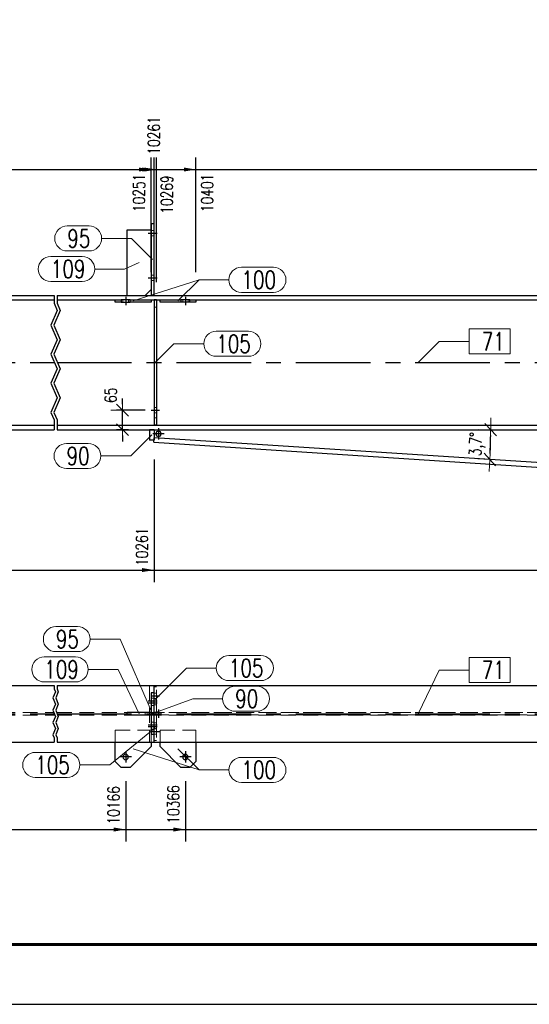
# Model space of a CAD drawing. Header units: millimetres. Extents: x 3528 to 4122, y 12541 to 12988.
# Tile 5 of 47: x 3712 to 3797, y 12541 to 12706. Entities that reach past the tile are written whole.
import ezdxf

# ---------------------------------------------------------------- set-up
doc = ezdxf.new("R2010")
doc.units = ezdxf.units.MM
doc.header["$LTSCALE"] = 10
doc.linetypes.add('HIDDEN', pattern=[0.375, 0.25, -0.125])
doc.linetypes.add('MITTE', pattern=[2, 1.25, -0.25, 0.25, -0.25])
doc.layers.get('Defpoints').update_dxf_attribs({"color": 1})
doc.layers.add('_FORMATKA', color=8, linetype='Continuous', plot=False)
for name, color, linetype, lineweight in [('_RAMKA', 7, 'Continuous', 35), ('PS_DIM', 4, 'Continuous', 13), ('PS_Hidden', 2, 'HIDDEN', 9), ('PS_Pos', 1, 'Continuous', 15), ('PS_SOLID', 7, 'Continuous', 30)]:
    doc.layers.add(name, color=color, linetype=linetype, lineweight=lineweight)
doc.layers.add('PS_MID', color=5, linetype='MITTE')
doc.layers.add('PS_SHAPE', color=3, linetype='Continuous')
doc.styles.add('simplex', font='simplex.shx', dxfattribs={"width": 0.75})
doc.dimstyles.new('1_20_GŁ_DS1-LS20', dxfattribs={"dimtxt": 2, "dimasz": 2, "dimexe": 2, "dimexo": 5, "dimgap": 1, "dimtad": 1, "dimjust": 4, "dimdec": 0, "dimlfac": 20, "dimtxsty": 'simplex', "dimblk1": 'NONE', "dimsah": 1, "dimcen": 2, "dimclrd": 256, "dimclre": 256, "dimclrt": 4, "dimadec": 1, "dimazin": 0, "dimtfac": 1, "dimtdec": 0, "dimtmove": 2, "dimatfit": 3, "dimfxl": 1, "dimarcsym": 0})
doc.dimstyles.new('1_20_PRZ', dxfattribs={"dimtxt": 2, "dimasz": 1, "dimexe": 2, "dimexo": 5, "dimgap": 1, "dimtad": 1, "dimdec": 0, "dimlfac": 20, "dimtxsty": 'simplex', "dimblk": 'dimznak', "dimcen": 2, "dimse1": 1, "dimse2": 1, "dimclrd": 256, "dimclrt": 4, "dimadec": 1, "dimazin": 0, "dimtfac": 1, "dimtdec": 0, "dimtix": 1, "dimtmove": 2, "dimatfit": 3, "dimldrblk": 'dim-grot', "dimfxl": 1, "dimarcsym": 0})
doc.dimstyles.new('1_20_SC', dxfattribs={"dimtxt": 2, "dimasz": 1, "dimexe": 1, "dimexo": 1, "dimgap": 1, "dimtad": 1, "dimdec": 0, "dimlfac": 20, "dimtxsty": 'simplex', "dimblk": 'dimznak', "dimcen": 2, "dimclrd": 256, "dimclre": 256, "dimclrt": 4, "dimadec": 1, "dimazin": 0, "dimtfac": 1, "dimtdec": 0, "dimtix": 1, "dimtmove": 2, "dimatfit": 3, "dimldrblk": 'dim-grot', "dimfxl": 1, "dimarcsym": 0})

# ---------------------------------------------------------------- blocks, each defined once
blk = doc.blocks.new('dimznak')
at = {"color": 0}
for points in [[(0, 2), (0, -2)], [(-2, 0), (2, 0)]]:
    blk.add_lwpolyline(points, dxfattribs=at)
at = {"color": 2}
blk.add_lwpolyline([(1, 1), (-1, -1)], dxfattribs=at)
blk = doc.blocks.new('*D80')
at = {"layer": 'Defpoints', "color": 0, "transparency": 16777216}
for p in [(3728.82, 12640.76), (3733.58, 12640.76), (3730.82, 12637.51)]:
    blk.add_point(p, dxfattribs=at)
at = {"layer": 'PS_DIM', "lineweight": -2, "transparency": 16777216}
for p, q in [((3728.82, 12641.76), (3728.82, 12642.76)), ((3732.58, 12640.76), (3727.82, 12640.76)), ((3728.82, 12637.51), (3728.82, 12640.76)), ((3729.82, 12637.51), (3727.82, 12637.51)), ((3728.82, 12636.51), (3728.82, 12635.51))]:
    blk.add_line(p, q, dxfattribs=at)
for p, rotation in [((3728.82, 12640.76), 270), ((3728.82, 12637.51), 90)]:
    blk.add_blockref('dimznak', p, dxfattribs=dict(at, rotation=rotation))
at = {"layer": 'PS_DIM', "color": 4, "transparency": 16777216, "insert": (3726.82, 12643.28), "char_height": 2, "attachment_point": 5, "rotation": 90, "style": 'simplex'}
blk.add_mtext('65', dxfattribs=at)
blk = doc.blocks.new('dim-grot')
blk.add_hatch(color=256).paths.add_polyline_path([(0, 0), (-2, 0.5), (-2, -0.5)])
blk.add_lwpolyline([(0, 0), (-2, 0.5), (-2, -0.5), (0, 0)])
blk = doc.blocks.new('*D81')
at = {"layer": 'Defpoints', "color": 0, "transparency": 16777216}
for p in [(3719.83, 12637.51), (3950.82, 12637.51), (3734.11, 12636.14), (3790.39, 12634.17), (3937.18, 12622.98)]:
    blk.add_point(p, dxfattribs=at)
at = {"layer": 'PS_DIM', "lineweight": -2, "transparency": 16777216}
blk.add_arc((3712.86, 12637.51), 77.6, 357.033, 359.2616, dxfattribs=at)
for p, rotation in [((3790.46, 12637.51), 89.63081303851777), ((3790.3, 12632.5), 266.663851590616)]:
    blk.add_blockref('dimznak', p, dxfattribs=dict(at, rotation=rotation))
at = {"layer": 'PS_DIM', "color": 4, "transparency": 16777216, "insert": (3788.23, 12635.07), "char_height": 2, "attachment_point": 5, "rotation": 88.1473, "style": 'simplex'}
blk.add_mtext('3,7°', dxfattribs=at)
blk = doc.blocks.new('*D83')
at = {"layer": 'Defpoints', "color": 0, "transparency": 16777216}
for p in [(3970.71, 12659.64), (3719.83, 12637.51), (3950.82, 12637.51), (3938.19, 12633.89), (3936.62, 12621.71)]:
    blk.add_point(p, dxfattribs=at)
at = {"layer": 'PS_DIM', "lineweight": -2, "transparency": 16777216}
blk.add_arc((3950.82, 12637.51), 13.14, 184.3615, 223.6845, dxfattribs=at)
for p, rotation in [((3937.68, 12637.51), 92.18076421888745), ((3942.04, 12627.74), 315.8652371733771)]:
    blk.add_blockref('dimznak', p, dxfattribs=dict(at, rotation=rotation))
at = {"layer": 'PS_DIM', "color": 4, "transparency": 16777216, "insert": (3940.82, 12633.05), "char_height": 2, "attachment_point": 5, "rotation": 294.023, "style": 'simplex'}
blk.add_mtext('48,0°', dxfattribs=at)
blk = doc.blocks.new('*D86')
at = {"layer": 'Defpoints', "color": 0, "transparency": 16777216}
for p in [(3719.83, 12659.28), (3970.39, 12659.28), (3959.17, 12652.48), (3945.66, 12651.28), (3959.67, 12647.76)]:
    blk.add_point(p, dxfattribs=at)
at = {"layer": 'PS_DIM', "lineweight": -2, "transparency": 16777216}
blk.add_arc((3958.44, 12659.28), 15.08, 183.8005, 272.2916, dxfattribs=at)
for p, rotation in [((3943.36, 12659.28), 91.90022571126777), ((3960.04, 12644.29), 4.191777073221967)]:
    blk.add_blockref('dimznak', p, dxfattribs=dict(at, rotation=rotation))
at = {"layer": 'PS_DIM', "color": 4, "transparency": 16777216, "insert": (3949.82, 12649.7), "char_height": 2, "attachment_point": 5, "rotation": 318.046, "style": 'simplex'}
blk.add_mtext('96,1°', dxfattribs=at)
blk = doc.blocks.new('*D99')
at = {"layer": 'Defpoints', "color": 0, "transparency": 16777216}
for p in [(3733.58, 12681.1), (3733.58, 12658.88), (3585.58, 12637.51)]:
    blk.add_point(p, dxfattribs=at)
at = {"layer": 'PS_DIM', "lineweight": -2, "transparency": 16777216}
for p, q in [((3585.58, 12642.51), (3585.58, 12683.1)), ((3733.58, 12663.88), (3733.58, 12683.1)), ((3585.58, 12681.1), (3731.58, 12681.1))]:
    blk.add_line(p, q, dxfattribs=at)
at = {"layer": 'PS_DIM', "transparency": 16777216}
blk.add_solid([(3731.58, 12681.43), (3731.58, 12680.77), (3733.58, 12681.1)], dxfattribs=at)
at = {"layer": 'PS_DIM', "color": 4, "transparency": 16777216, "insert": (3731.56, 12677.19), "char_height": 2, "attachment_point": 5, "rotation": 90, "style": 'simplex'}
blk.add_mtext('10251', dxfattribs=at)
blk = doc.blocks.new('_None')
blk = doc.blocks.new('*D100')
at = {"layer": 'Defpoints', "color": 0, "transparency": 16777216}
for p in [(3734.08, 12681.1), (3734.08, 12660.01), (3585.58, 12637.51)]:
    blk.add_point(p, dxfattribs=at)
at = {"layer": 'PS_DIM', "lineweight": -2, "transparency": 16777216}
for p, q in [((3585.58, 12642.51), (3585.58, 12683.1)), ((3734.08, 12665.01), (3734.08, 12683.1)), ((3585.58, 12681.1), (3732.08, 12681.1))]:
    blk.add_line(p, q, dxfattribs=at)
at = {"layer": 'PS_DIM', "transparency": 16777216}
blk.add_solid([(3732.08, 12681.43), (3732.08, 12680.77), (3734.08, 12681.1)], dxfattribs=at)
at = {"layer": 'PS_DIM', "color": 4, "transparency": 16777216, "insert": (3734.03, 12686.82), "char_height": 2, "attachment_point": 5, "rotation": 90, "style": 'simplex'}
blk.add_mtext('10261', dxfattribs=at)
blk = doc.blocks.new('*D101')
at = {"layer": 'Defpoints', "color": 0, "transparency": 16777216}
for p in [(3734.48, 12681.1), (3734.48, 12657.21), (3585.58, 12637.51)]:
    blk.add_point(p, dxfattribs=at)
at = {"layer": 'PS_DIM', "lineweight": -2, "transparency": 16777216}
for p, q in [((3585.58, 12642.51), (3585.58, 12683.1)), ((3734.48, 12662.21), (3734.48, 12683.1)), ((3585.58, 12681.1), (3732.48, 12681.1))]:
    blk.add_line(p, q, dxfattribs=at)
at = {"layer": 'PS_DIM', "transparency": 16777216}
blk.add_solid([(3732.48, 12681.43), (3732.48, 12680.77), (3734.48, 12681.1)], dxfattribs=at)
at = {"layer": 'PS_DIM', "color": 4, "transparency": 16777216, "insert": (3736.22, 12676.9), "char_height": 2, "attachment_point": 5, "rotation": 90, "style": 'simplex'}
blk.add_mtext('10269', dxfattribs=at)
blk = doc.blocks.new('*D102')
at = {"layer": 'Defpoints', "color": 0, "transparency": 16777216}
for p in [(3741.08, 12681.1), (3741.08, 12658.88), (3585.58, 12637.51)]:
    blk.add_point(p, dxfattribs=at)
at = {"layer": 'PS_DIM', "lineweight": -2, "transparency": 16777216}
for p, q in [((3585.58, 12642.51), (3585.58, 12683.1)), ((3741.08, 12663.88), (3741.08, 12683.1)), ((3585.58, 12681.1), (3739.08, 12681.1))]:
    blk.add_line(p, q, dxfattribs=at)
at = {"layer": 'PS_DIM', "transparency": 16777216}
blk.add_solid([(3739.08, 12681.43), (3739.08, 12680.77), (3741.08, 12681.1)], dxfattribs=at)
at = {"layer": 'PS_DIM', "color": 4, "transparency": 16777216, "insert": (3742.98, 12677.19), "char_height": 2, "attachment_point": 5, "rotation": 90, "style": 'simplex'}
blk.add_mtext('10401', dxfattribs=at)
blk = doc.blocks.new('*D103')
at = {"layer": 'Defpoints', "color": 0, "transparency": 16777216}
for p in [(3848.58, 12681.1), (3848.58, 12661.91), (3585.58, 12637.51)]:
    blk.add_point(p, dxfattribs=at)
at = {"layer": 'PS_DIM', "lineweight": -2, "transparency": 16777216}
for p, q in [((3585.58, 12642.51), (3585.58, 12683.1)), ((3848.58, 12666.91), (3848.58, 12683.1)), ((3585.58, 12681.1), (3846.58, 12681.1))]:
    blk.add_line(p, q, dxfattribs=at)
at = {"layer": 'PS_DIM', "transparency": 16777216}
blk.add_solid([(3846.58, 12681.43), (3846.58, 12680.77), (3848.58, 12681.1)], dxfattribs=at)
at = {"layer": 'PS_DIM', "color": 4, "transparency": 16777216, "insert": (3846.56, 12677.19), "char_height": 2, "attachment_point": 5, "rotation": 90, "style": 'simplex'}
blk.add_mtext('12551', dxfattribs=at)
blk = doc.blocks.new('*D104')
at = {"layer": 'Defpoints', "color": 0, "transparency": 16777216}
for p in [(3849.08, 12681.1), (3849.08, 12661.3), (3585.58, 12637.51)]:
    blk.add_point(p, dxfattribs=at)
at = {"layer": 'PS_DIM', "lineweight": -2, "transparency": 16777216}
for p, q in [((3585.58, 12642.51), (3585.58, 12683.1)), ((3849.08, 12666.3), (3849.08, 12683.1)), ((3585.58, 12681.1), (3847.08, 12681.1))]:
    blk.add_line(p, q, dxfattribs=at)
at = {"layer": 'PS_DIM', "transparency": 16777216}
blk.add_solid([(3847.08, 12681.43), (3847.08, 12680.77), (3849.08, 12681.1)], dxfattribs=at)
at = {"layer": 'PS_DIM', "color": 4, "transparency": 16777216, "insert": (3851, 12677.19), "char_height": 2, "attachment_point": 5, "rotation": 90, "style": 'simplex'}
blk.add_mtext('12561', dxfattribs=at)
blk = doc.blocks.new('*D105')
at = {"layer": 'Defpoints', "color": 0, "transparency": 16777216}
for p in [(3957.45, 12681.1), (3957.45, 12658.88), (3585.58, 12637.51)]:
    blk.add_point(p, dxfattribs=at)
at = {"layer": 'PS_DIM', "lineweight": -2, "transparency": 16777216}
for p, q in [((3585.58, 12642.51), (3585.58, 12683.1)), ((3957.45, 12663.88), (3957.45, 12683.1)), ((3585.58, 12681.1), (3955.45, 12681.1))]:
    blk.add_line(p, q, dxfattribs=at)
at = {"layer": 'PS_DIM', "transparency": 16777216}
blk.add_solid([(3955.45, 12681.43), (3955.45, 12680.77), (3957.45, 12681.1)], dxfattribs=at)
at = {"layer": 'PS_DIM', "color": 4, "transparency": 16777216, "insert": (3955.43, 12676.86), "char_height": 2, "attachment_point": 5, "rotation": 90, "style": 'simplex'}
blk.add_mtext('14728', dxfattribs=at)
blk = doc.blocks.new('*D106')
at = {"layer": 'Defpoints', "color": 0, "transparency": 16777216}
for p in [(3958.85, 12681.1), (3958.85, 12659.23), (3585.58, 12637.51)]:
    blk.add_point(p, dxfattribs=at)
at = {"layer": 'PS_DIM', "lineweight": -2, "transparency": 16777216}
for p, q in [((3585.58, 12642.51), (3585.58, 12683.1)), ((3958.85, 12664.23), (3958.85, 12683.1)), ((3585.58, 12681.1), (3956.85, 12681.1))]:
    blk.add_line(p, q, dxfattribs=at)
at = {"layer": 'PS_DIM', "transparency": 16777216}
blk.add_solid([(3956.85, 12681.43), (3956.85, 12680.77), (3958.85, 12681.1)], dxfattribs=at)
at = {"layer": 'PS_DIM', "color": 4, "transparency": 16777216, "insert": (3959.15, 12687.36), "char_height": 2, "attachment_point": 5, "rotation": 90, "style": 'simplex'}
blk.add_mtext('14756', dxfattribs=at)
blk = doc.blocks.new('*D107')
at = {"layer": 'Defpoints', "color": 0, "transparency": 16777216}
for p in [(3963.58, 12681.1), (3963.58, 12661.73), (3585.58, 12637.51)]:
    blk.add_point(p, dxfattribs=at)
at = {"layer": 'PS_DIM', "lineweight": -2, "transparency": 16777216}
for p, q in [((3585.58, 12642.51), (3585.58, 12683.1)), ((3963.58, 12666.73), (3963.58, 12683.1)), ((3585.58, 12681.1), (3961.58, 12681.1))]:
    blk.add_line(p, q, dxfattribs=at)
at = {"layer": 'PS_DIM', "transparency": 16777216}
blk.add_solid([(3961.58, 12681.43), (3961.58, 12680.77), (3963.58, 12681.1)], dxfattribs=at)
at = {"layer": 'PS_DIM', "color": 4, "transparency": 16777216, "insert": (3961.56, 12677.19), "char_height": 2, "attachment_point": 5, "rotation": 90, "style": 'simplex'}
blk.add_mtext('14851', dxfattribs=at)
blk = doc.blocks.new('*D108')
at = {"layer": 'Defpoints', "color": 0, "transparency": 16777216}
for p in [(3964.08, 12681.1), (3964.08, 12661.52), (3585.58, 12637.51)]:
    blk.add_point(p, dxfattribs=at)
at = {"layer": 'PS_DIM', "lineweight": -2, "transparency": 16777216}
for p, q in [((3585.58, 12642.51), (3585.58, 12683.1)), ((3964.08, 12666.52), (3964.08, 12683.1)), ((3585.58, 12681.1), (3962.08, 12681.1))]:
    blk.add_line(p, q, dxfattribs=at)
at = {"layer": 'PS_DIM', "transparency": 16777216}
blk.add_solid([(3962.08, 12681.43), (3962.08, 12680.77), (3964.08, 12681.1)], dxfattribs=at)
at = {"layer": 'PS_DIM', "color": 4, "transparency": 16777216, "insert": (3965.6, 12677.19), "char_height": 2, "attachment_point": 5, "rotation": 90, "style": 'simplex'}
blk.add_mtext('14861', dxfattribs=at)
blk = doc.blocks.new('*D109')
at = {"layer": 'Defpoints', "color": 0, "transparency": 16777216}
for p in [(3971.05, 12681.1), (3971.05, 12660.01), (3585.58, 12637.51)]:
    blk.add_point(p, dxfattribs=at)
at = {"layer": 'PS_DIM', "lineweight": -2, "transparency": 16777216}
for p, q in [((3585.58, 12642.51), (3585.58, 12683.1)), ((3971.05, 12665.01), (3971.05, 12683.1)), ((3585.58, 12681.1), (3969.05, 12681.1))]:
    blk.add_line(p, q, dxfattribs=at)
at = {"layer": 'PS_DIM', "transparency": 16777216}
blk.add_solid([(3969.05, 12681.43), (3969.05, 12680.77), (3971.05, 12681.1)], dxfattribs=at)
at = {"layer": 'PS_DIM', "color": 4, "transparency": 16777216, "insert": (3969.03, 12676.86), "char_height": 2, "attachment_point": 5, "rotation": 90, "style": 'simplex'}
blk.add_mtext('15000', dxfattribs=at)
blk = doc.blocks.new('*D110')
at = {"layer": 'Defpoints', "color": 0, "transparency": 16777216}
for p in [(3971.46, 12681.1), (3971.46, 12658.97), (3585.58, 12637.51)]:
    blk.add_point(p, dxfattribs=at)
at = {"layer": 'PS_DIM', "lineweight": -2, "transparency": 16777216}
for p, q in [((3585.58, 12642.51), (3585.58, 12683.1)), ((3971.46, 12663.97), (3971.46, 12683.1)), ((3585.58, 12681.1), (3969.46, 12681.1))]:
    blk.add_line(p, q, dxfattribs=at)
at = {"layer": 'PS_DIM', "transparency": 16777216}
blk.add_solid([(3969.46, 12681.43), (3969.46, 12680.77), (3971.46, 12681.1)], dxfattribs=at)
at = {"layer": 'PS_DIM', "color": 4, "transparency": 16777216, "insert": (3973.2, 12676.86), "char_height": 2, "attachment_point": 5, "rotation": 90, "style": 'simplex'}
blk.add_mtext('15008', dxfattribs=at)
blk = doc.blocks.new('*D113')
at = {"layer": 'Defpoints', "color": 0, "transparency": 16777216}
for p in [(3585.58, 12637.51), (3734.08, 12637.51), (3734.08, 12613.98)]:
    blk.add_point(p, dxfattribs=at)
at = {"layer": 'PS_DIM', "lineweight": -2, "transparency": 16777216}
for p, q in [((3585.58, 12632.51), (3585.58, 12611.98)), ((3734.08, 12632.51), (3734.08, 12611.98)), ((3585.58, 12613.98), (3732.08, 12613.98))]:
    blk.add_line(p, q, dxfattribs=at)
at = {"layer": 'PS_DIM', "transparency": 16777216}
blk.add_solid([(3732.08, 12614.32), (3732.08, 12613.65), (3734.08, 12613.98)], dxfattribs=at)
at = {"layer": 'PS_DIM', "color": 4, "transparency": 16777216, "insert": (3732.06, 12617.89), "char_height": 2, "attachment_point": 5, "rotation": 90, "style": 'simplex'}
blk.add_mtext('10261', dxfattribs=at)
blk = doc.blocks.new('*D114')
at = {"layer": 'Defpoints', "color": 0, "transparency": 16777216}
for p in [(3849.48, 12642.26), (3585.58, 12637.51), (3849.48, 12613.98)]:
    blk.add_point(p, dxfattribs=at)
at = {"layer": 'PS_DIM', "lineweight": -2, "transparency": 16777216}
for p, q in [((3849.48, 12637.26), (3849.48, 12611.98)), ((3585.58, 12632.51), (3585.58, 12611.98)), ((3585.58, 12613.98), (3847.48, 12613.98))]:
    blk.add_line(p, q, dxfattribs=at)
at = {"layer": 'PS_DIM', "transparency": 16777216}
blk.add_solid([(3847.48, 12614.32), (3847.48, 12613.65), (3849.48, 12613.98)], dxfattribs=at)
at = {"layer": 'PS_DIM', "color": 4, "transparency": 16777216, "insert": (3847.46, 12618.18), "char_height": 2, "attachment_point": 5, "rotation": 90, "style": 'simplex'}
blk.add_mtext('12569', dxfattribs=at)
blk = doc.blocks.new('*D115')
at = {"layer": 'Defpoints', "color": 0, "transparency": 16777216}
for p in [(3960.07, 12647.8), (3585.58, 12637.51), (3960.07, 12613.98)]:
    blk.add_point(p, dxfattribs=at)
at = {"layer": 'PS_DIM', "lineweight": -2, "transparency": 16777216}
for p, q in [((3960.07, 12642.8), (3960.07, 12611.98)), ((3585.58, 12632.51), (3585.58, 12611.98)), ((3585.58, 12613.98), (3958.07, 12613.98))]:
    blk.add_line(p, q, dxfattribs=at)
at = {"layer": 'PS_DIM', "transparency": 16777216}
blk.add_solid([(3958.07, 12614.32), (3958.07, 12613.65), (3960.07, 12613.98)], dxfattribs=at)
at = {"layer": 'PS_DIM', "color": 4, "transparency": 16777216, "insert": (3958.05, 12618.22), "char_height": 2, "attachment_point": 5, "rotation": 90, "style": 'simplex'}
blk.add_mtext('14780', dxfattribs=at)
blk = doc.blocks.new('*D116')
at = {"layer": 'Defpoints', "color": 0, "transparency": 16777216}
for p in [(3971.05, 12660.01), (3585.58, 12637.51), (3971.05, 12613.98)]:
    blk.add_point(p, dxfattribs=at)
at = {"layer": 'PS_DIM', "lineweight": -2, "transparency": 16777216}
for p, q in [((3971.05, 12655.01), (3971.05, 12611.98)), ((3585.58, 12632.51), (3585.58, 12611.98)), ((3585.58, 12613.98), (3969.05, 12613.98))]:
    blk.add_line(p, q, dxfattribs=at)
at = {"layer": 'PS_DIM', "transparency": 16777216}
blk.add_solid([(3969.05, 12614.32), (3969.05, 12613.65), (3971.05, 12613.98)], dxfattribs=at)
at = {"layer": 'PS_DIM', "color": 4, "transparency": 16777216, "insert": (3969.03, 12618.22), "char_height": 2, "attachment_point": 5, "rotation": 90, "style": 'simplex'}
blk.add_mtext('15000', dxfattribs=at)
blk = doc.blocks.new('*D117')
at = {"layer": 'Defpoints', "color": 0, "transparency": 16777216}
for p in [(3971.46, 12658.97), (3585.58, 12637.51), (3971.46, 12613.98)]:
    blk.add_point(p, dxfattribs=at)
at = {"layer": 'PS_DIM', "lineweight": -2, "transparency": 16777216}
for p, q in [((3971.46, 12653.97), (3971.46, 12611.98)), ((3585.58, 12632.51), (3585.58, 12611.98)), ((3585.58, 12613.98), (3969.46, 12613.98))]:
    blk.add_line(p, q, dxfattribs=at)
at = {"layer": 'PS_DIM', "transparency": 16777216}
blk.add_solid([(3969.46, 12614.32), (3969.46, 12613.65), (3971.46, 12613.98)], dxfattribs=at)
at = {"layer": 'PS_DIM', "color": 4, "transparency": 16777216, "insert": (3973.29, 12618.22), "char_height": 2, "attachment_point": 5, "rotation": 90, "style": 'simplex'}
blk.add_mtext('15008', dxfattribs=at)
blk = doc.blocks.new('*D124')
at = {"layer": 'Defpoints', "color": 0, "transparency": 16777216}
for p in [(3585.58, 12585.16), (3729.33, 12583.61), (3729.33, 12570.51)]:
    blk.add_point(p, dxfattribs=at)
at = {"layer": 'PS_DIM', "lineweight": -2, "transparency": 16777216}
for p, q in [((3585.58, 12580.16), (3585.58, 12568.51)), ((3729.33, 12578.61), (3729.33, 12568.51)), ((3585.58, 12570.51), (3727.33, 12570.51))]:
    blk.add_line(p, q, dxfattribs=at)
at = {"layer": 'PS_DIM', "transparency": 16777216}
blk.add_solid([(3727.33, 12570.84), (3727.33, 12570.17), (3729.33, 12570.51)], dxfattribs=at)
at = {"layer": 'PS_DIM', "color": 4, "transparency": 16777216, "insert": (3727.31, 12574.56), "char_height": 2, "attachment_point": 5, "rotation": 90, "style": 'simplex'}
blk.add_mtext('10166', dxfattribs=at)
blk = doc.blocks.new('*D125')
at = {"layer": 'Defpoints', "color": 0, "transparency": 16777216}
for p in [(3585.58, 12585.16), (3739.33, 12583.61), (3739.33, 12570.51)]:
    blk.add_point(p, dxfattribs=at)
at = {"layer": 'PS_DIM', "lineweight": -2, "transparency": 16777216}
for p, q in [((3585.58, 12580.16), (3585.58, 12568.51)), ((3739.33, 12578.61), (3739.33, 12568.51)), ((3585.58, 12570.51), (3737.33, 12570.51))]:
    blk.add_line(p, q, dxfattribs=at)
at = {"layer": 'PS_DIM', "transparency": 16777216}
blk.add_solid([(3737.33, 12570.84), (3737.33, 12570.17), (3739.33, 12570.51)], dxfattribs=at)
at = {"layer": 'PS_DIM', "color": 4, "transparency": 16777216, "insert": (3737.31, 12574.7), "char_height": 2, "attachment_point": 5, "rotation": 90, "style": 'simplex'}
blk.add_mtext('10366', dxfattribs=at)
blk = doc.blocks.new('*D126')
at = {"layer": 'Defpoints', "color": 0, "transparency": 16777216}
for p in [(3585.58, 12585.16), (3953.2, 12583.61), (3953.2, 12570.51)]:
    blk.add_point(p, dxfattribs=at)
at = {"layer": 'PS_DIM', "lineweight": -2, "transparency": 16777216}
for p, q in [((3585.58, 12580.16), (3585.58, 12568.51)), ((3953.2, 12578.61), (3953.2, 12568.51)), ((3585.58, 12570.51), (3951.2, 12570.51))]:
    blk.add_line(p, q, dxfattribs=at)
at = {"layer": 'PS_DIM', "transparency": 16777216}
blk.add_solid([(3951.2, 12570.84), (3951.2, 12570.17), (3953.2, 12570.51)], dxfattribs=at)
at = {"layer": 'PS_DIM', "color": 4, "transparency": 16777216, "insert": (3951.18, 12574.74), "char_height": 2, "attachment_point": 5, "rotation": 90, "style": 'simplex'}
blk.add_mtext('14643', dxfattribs=at)
blk = doc.blocks.new('*D127')
at = {"layer": 'Defpoints', "color": 0, "transparency": 16777216}
for p in [(3971.46, 12594.72), (3585.58, 12585.16), (3971.46, 12570.51)]:
    blk.add_point(p, dxfattribs=at)
at = {"layer": 'PS_DIM', "lineweight": -2, "transparency": 16777216}
for p, q in [((3971.46, 12589.72), (3971.46, 12568.51)), ((3585.58, 12580.16), (3585.58, 12568.51)), ((3585.58, 12570.51), (3969.46, 12570.51))]:
    blk.add_line(p, q, dxfattribs=at)
at = {"layer": 'PS_DIM', "transparency": 16777216}
blk.add_solid([(3969.46, 12570.84), (3969.46, 12570.17), (3971.46, 12570.51)], dxfattribs=at)
at = {"layer": 'PS_DIM', "color": 4, "transparency": 16777216, "insert": (3969.44, 12574.74), "char_height": 2, "attachment_point": 5, "rotation": 90, "style": 'simplex'}
blk.add_mtext('15008', dxfattribs=at)
blk = doc.blocks.new('*X377')
at = {"color": 1}
for p, q in [((3717.33, 12660.01), (3717.33, 12658.69)), ((3717.83, 12660.01), (3717.83, 12658.69)), ((3717.33, 12658.69), (3717.85, 12657.47)), ((3717.83, 12658.69), (3718.35, 12657.47)), ((3717.85, 12657.47), (3716.82, 12655.03)), ((3718.35, 12657.47), (3717.32, 12655.03)), ((3716.82, 12655.03), (3717.85, 12652.59)), ((3717.32, 12655.03), (3718.35, 12652.59)), ((3717.85, 12652.59), (3716.82, 12650.15)), ((3718.35, 12652.59), (3717.32, 12650.15)), ((3716.82, 12650.15), (3717.85, 12647.72)), ((3717.32, 12650.15), (3718.35, 12647.72)), ((3717.85, 12647.72), (3716.82, 12645.28)), ((3718.35, 12647.72), (3717.32, 12645.28)), ((3716.82, 12645.28), (3717.85, 12642.84)), ((3717.32, 12645.28), (3718.35, 12642.84)), ((3717.85, 12642.84), (3716.82, 12640.4)), ((3718.35, 12642.84), (3717.32, 12640.4)), ((3716.82, 12640.4), (3717.33, 12639.18)), ((3717.32, 12640.4), (3717.83, 12639.18)), ((3717.33, 12639.18), (3717.33, 12637.51)), ((3717.83, 12639.18), (3717.83, 12637.51))]:
    blk.add_line(p, q, dxfattribs=at)
at = {"layer": 'PS_Hidden', "color": 2, "linetype": 'HIDDEN'}
for p, q in [((3734.08, 12670.91), (3733.58, 12670.91)), ((3734.08, 12670.01), (3733.58, 12670.01)), ((3734.08, 12663.41), (3733.58, 12663.41)), ((3734.08, 12662.51), (3733.58, 12662.51)), ((3728.88, 12658.88), (3728.88, 12659.28)), ((3729.78, 12658.88), (3729.78, 12659.28)), ((3738.88, 12658.88), (3738.88, 12659.28)), ((3739.78, 12658.88), (3739.78, 12659.28)), ((3734.08, 12658.01), (3734.48, 12658.01)), ((3734.48, 12641.21), (3734.08, 12641.21)), ((3734.48, 12640.31), (3734.08, 12640.31)), ((3734.48, 12639.51), (3734.08, 12639.51))]:
    blk.add_line(p, q, dxfattribs=at)
at = {"layer": 'PS_MID', "color": 5, "linetype": 'MITTE'}
for p, q in [((3733.08, 12670.46), (3734.58, 12670.46)), ((3733.08, 12670.46), (3734.58, 12670.46)), ((3733.08, 12670.46), (3734.58, 12670.46)), ((3733.08, 12670.46), (3734.58, 12670.46)), ((3733.08, 12662.96), (3734.58, 12662.96)), ((3733.08, 12662.96), (3734.58, 12662.96)), ((3733.08, 12662.96), (3734.58, 12662.96)), ((3733.08, 12662.96), (3734.58, 12662.96)), ((3729.33, 12659.78), (3729.33, 12658.38)), ((3739.33, 12659.78), (3739.33, 12658.38)), ((3693.33, 12648.76), (3717.33, 12648.76)), ((3717.83, 12648.76), (3973.55, 12648.76)), ((3733.58, 12640.76), (3734.98, 12640.76)), ((3733.58, 12640.76), (3734.98, 12640.76)), ((3735.78, 12636.81), (3733.88, 12636.81)), ((3734.83, 12637.76), (3734.83, 12635.86))]:
    blk.add_line(p, q, dxfattribs=at)
at = {"layer": 'PS_SOLID', "color": 7, "linetype": 'Continuous'}
for p, q in [((3733.58, 12672.01), (3733.58, 12660.01)), ((3734.08, 12672.01), (3733.58, 12672.01)), ((3734.08, 12660.01), (3734.08, 12672.01)), ((3729.58, 12660.01), (3729.58, 12671.01)), ((3729.58, 12671.01), (3733.58, 12671.01)), ((3693.33, 12660.01), (3717.33, 12660.01)), ((3717.83, 12660.01), (3971.05, 12660.01)), ((3732.58, 12660.01), (3733.58, 12661.01)), ((3693.33, 12659.28), (3717.33, 12659.28)), ((3717.83, 12659.28), (3727.58, 12659.28)), ((3727.58, 12658.88), (3727.58, 12659.28)), ((3727.58, 12659.28), (3728.58, 12659.28)), ((3728.58, 12658.88), (3727.58, 12658.88)), ((3728.58, 12659.28), (3728.58, 12658.88)), ((3730.08, 12659.28), (3728.58, 12659.28)), ((3728.58, 12658.88), (3730.08, 12658.88)), ((3730.08, 12658.88), (3730.08, 12659.28)), ((3730.08, 12659.28), (3733.58, 12659.28)), ((3733.58, 12658.88), (3730.08, 12658.88)), ((3733.58, 12659.28), (3733.58, 12658.88)), ((3733.58, 12659.28), (3735.08, 12659.28)), ((3734.08, 12659.26), (3734.08, 12638.26)), ((3734.48, 12659.26), (3734.08, 12659.26)), ((3734.48, 12659.26), (3734.48, 12638.26)), ((3735.08, 12658.88), (3735.08, 12659.28)), ((3735.08, 12659.28), (3738.58, 12659.28)), ((3738.58, 12658.88), (3735.08, 12658.88)), ((3740.08, 12659.28), (3738.58, 12659.28)), ((3738.58, 12659.28), (3738.58, 12658.88)), ((3740.08, 12658.88), (3738.58, 12658.88)), ((3740.08, 12658.88), (3740.08, 12659.28)), ((3740.08, 12659.28), (3741.08, 12659.28)), ((3741.08, 12658.88), (3740.08, 12658.88)), ((3741.08, 12659.28), (3741.08, 12658.88)), ((3741.08, 12659.28), (3951.45, 12659.28)), ((3693.33, 12638.24), (3717.33, 12638.24)), ((3717.83, 12638.24), (3951.48, 12638.24)), ((3734.48, 12638.26), (3734.08, 12638.26)), ((3693.33, 12637.51), (3717.33, 12637.51)), ((3717.83, 12637.51), (3950.82, 12637.51)), ((3733.33, 12637.51), (3733.33, 12635.76)), ((3734.08, 12637.51), (3733.33, 12637.51)), ((3734.08, 12637.51), (3734.08, 12635.76)), ((3734.08, 12635.76), (3733.33, 12635.76)), ((3734.06, 12635.39), (3734.11, 12636.14)), ((3734.06, 12635.39), (3937.09, 12622.24)), ((3734.11, 12636.14), (3734.08, 12636.14)), ((3937.18, 12622.98), (3734.11, 12636.14))]:
    blk.add_line(p, q, dxfattribs=at)
at = {"layer": 'PS_SOLID', "color": 7, "extrusion": (0, 0, -1)}
blk.add_circle((-3734.83, 12636.81), 0.45, dxfattribs=at)
blk = doc.blocks.new('*X378')
at = {"color": 1}
for p, q in [((3793.73, 12654.4), (3786.85, 12654.4)), ((3786.85, 12654.4), (3786.85, 12650.2)), ((3793.73, 12650.2), (3793.73, 12654.4)), ((3778.31, 12648.76), (3781.85, 12652.3)), ((3781.85, 12652.3), (3786.85, 12652.3)), ((3786.85, 12650.2), (3793.73, 12650.2))]:
    blk.add_line(p, q, dxfattribs=at)
at = {"color": 30, "style": 'simplex', "width": 0.75}
blk.add_text('71', height=3, dxfattribs=at).set_placement((3788.95, 12650.8))
blk = doc.blocks.new('*X397')
at = {"color": 1}
for p, q in [((3744.51, 12654), (3749.87, 12654)), ((3734.28, 12648.76), (3737.41, 12651.9)), ((3737.41, 12651.9), (3742.41, 12651.9)), ((3744.51, 12649.8), (3749.87, 12649.8))]:
    blk.add_line(p, q, dxfattribs=at)
for centre, start, end in [((3744.51, 12651.9), 90, 270), ((3749.87, 12651.9), 270, 90)]:
    blk.add_arc(centre, 2.1, start, end, dxfattribs=at)
at = {"color": 2, "style": 'simplex', "width": 0.75}
blk.add_text('105', height=3, dxfattribs=at).set_placement((3744.51, 12650.4))
blk = doc.blocks.new('*X398')
at = {"color": 1}
for p, q in [((3744.51, 12654), (3749.87, 12654)), ((3734.28, 12648.76), (3737.41, 12651.9)), ((3737.41, 12651.9), (3742.41, 12651.9)), ((3744.51, 12649.8), (3749.87, 12649.8))]:
    blk.add_line(p, q, dxfattribs=at)
for centre, start, end in [((3744.51, 12651.9), 90, 270), ((3749.87, 12651.9), 270, 90)]:
    blk.add_arc(centre, 2.1, start, end, dxfattribs=at)
at = {"color": 2, "style": 'simplex', "width": 0.75}
blk.add_text('105', height=3, dxfattribs=at).set_placement((3744.51, 12650.4))
blk = doc.blocks.new('*X399')
at = {"color": 1}
for p, q in [((3748.72, 12664.72), (3754.07, 12664.72)), ((3738.08, 12659.08), (3741.62, 12662.62)), ((3741.62, 12662.62), (3746.62, 12662.62)), ((3748.72, 12660.52), (3754.07, 12660.52))]:
    blk.add_line(p, q, dxfattribs=at)
for centre, start, end in [((3748.72, 12662.62), 90, 270), ((3754.07, 12662.62), 270, 90)]:
    blk.add_arc(centre, 2.1, start, end, dxfattribs=at)
at = {"color": 2, "style": 'simplex', "width": 0.75}
blk.add_text('100', height=3, dxfattribs=at).set_placement((3748.72, 12661.12))
blk = doc.blocks.new('*X400')
at = {"color": 1}
for p, q in [((3748.72, 12664.72), (3754.07, 12664.72)), ((3730.58, 12659.08), (3741.62, 12662.62)), ((3741.62, 12662.62), (3746.62, 12662.62)), ((3748.72, 12660.52), (3754.07, 12660.52))]:
    blk.add_line(p, q, dxfattribs=at)
for centre, start, end in [((3748.72, 12662.62), 90, 270), ((3754.07, 12662.62), 270, 90)]:
    blk.add_arc(centre, 2.1, start, end, dxfattribs=at)
at = {"color": 2, "style": 'simplex', "width": 0.75}
blk.add_text('100', height=3, dxfattribs=at).set_placement((3748.72, 12661.12))
blk = doc.blocks.new('*X401')
at = {"color": 1}
for p, q in [((3716.8, 12666.53), (3722.05, 12666.53)), ((3731.58, 12665.51), (3729.15, 12664.43)), ((3724.15, 12664.43), (3729.15, 12664.43)), ((3716.8, 12662.33), (3722.05, 12662.33))]:
    blk.add_line(p, q, dxfattribs=at)
for centre, start, end in [((3716.8, 12664.43), 90, 270), ((3722.05, 12664.43), 270, 90)]:
    blk.add_arc(centre, 2.1, start, end, dxfattribs=at)
at = {"color": 2, "style": 'simplex', "width": 0.75}
blk.add_text('109', height=3, dxfattribs=at).set_placement((3716.8, 12662.93))
blk = doc.blocks.new('*X402')
at = {"color": 1}
for p, q in [((3719.55, 12671.65), (3723.2, 12671.65)), ((3725.3, 12669.55), (3730.3, 12669.55)), ((3733.83, 12666.01), (3730.3, 12669.55)), ((3719.55, 12667.45), (3723.2, 12667.45))]:
    blk.add_line(p, q, dxfattribs=at)
for centre, start, end in [((3719.55, 12669.55), 90, 270), ((3723.2, 12669.55), 270, 90)]:
    blk.add_arc(centre, 2.1, start, end, dxfattribs=at)
at = {"color": 2, "style": 'simplex', "width": 0.75}
blk.add_text('95', height=3, dxfattribs=at).set_placement((3719.55, 12668.05))
blk = doc.blocks.new('*X403')
at = {"color": 1}
for p, q in [((3733.71, 12636.64), (3730.17, 12633.1)), ((3719.43, 12635.2), (3723.07, 12635.2)), ((3725.17, 12633.1), (3730.17, 12633.1)), ((3719.43, 12631), (3723.07, 12631))]:
    blk.add_line(p, q, dxfattribs=at)
for centre, start, end in [((3719.43, 12633.1), 90, 270), ((3723.07, 12633.1), 270, 90)]:
    blk.add_arc(centre, 2.1, start, end, dxfattribs=at)
at = {"color": 2, "style": 'simplex', "width": 0.75}
blk.add_text('90', height=3, dxfattribs=at).set_placement((3719.43, 12631.6))
blk = doc.blocks.new('*X427')
at = {"color": 1}
for p, q in [((3717.33, 12594.66), (3717.33, 12594.1)), ((3717.33, 12594.1), (3717.55, 12593.58)), ((3717.83, 12594.66), (3717.83, 12594.1)), ((3717.83, 12594.1), (3718.05, 12593.58)), ((3717.55, 12593.58), (3717.11, 12592.56)), ((3717.11, 12592.56), (3717.55, 12591.53)), ((3718.05, 12593.58), (3717.61, 12592.56)), ((3717.61, 12592.56), (3718.05, 12591.53)), ((3717.55, 12591.53), (3717.11, 12590.5)), ((3717.11, 12590.5), (3717.55, 12589.47)), ((3718.05, 12591.53), (3717.61, 12590.5)), ((3717.61, 12590.5), (3718.05, 12589.47)), ((3717.55, 12589.47), (3717.11, 12588.44)), ((3718.05, 12589.47), (3717.61, 12588.44)), ((3717.11, 12588.44), (3717.55, 12587.41)), ((3717.55, 12587.41), (3717.11, 12586.38)), ((3717.61, 12588.44), (3718.05, 12587.41)), ((3718.05, 12587.41), (3717.61, 12586.38)), ((3717.11, 12586.38), (3717.33, 12585.86)), ((3717.33, 12585.86), (3717.33, 12585.16)), ((3717.61, 12586.38), (3717.83, 12585.86)), ((3717.83, 12585.86), (3717.83, 12585.16))]:
    blk.add_line(p, q, dxfattribs=at)
at = {"layer": 'PS_Hidden', "color": 2, "linetype": 'HIDDEN'}
for p, q in [((3733.33, 12594.66), (3733.33, 12585.16)), ((3734.06, 12594.66), (3734.06, 12585.16)), ((3734.08, 12594.66), (3734.08, 12594.41)), ((3734.08, 12594.41), (3734.08, 12593.41)), ((3734.48, 12594.41), (3734.08, 12594.41)), ((3734.11, 12585.16), (3734.11, 12594.66)), ((3734.48, 12591.41), (3734.48, 12594.41)), ((3733.58, 12592.51), (3734.08, 12592.51)), ((3734.48, 12593.36), (3734.08, 12593.36)), ((3734.48, 12592.46), (3734.08, 12592.46)), ((3733.58, 12591.31), (3734.08, 12591.31)), ((3734.08, 12591.41), (3734.48, 12591.41)), ((3734.48, 12591.41), (3734.48, 12590.16)), ((3693.33, 12590.14), (3717.33, 12590.14)), ((3693.33, 12589.67), (3717.33, 12589.67)), ((3717.83, 12590.14), (3970.39, 12590.14)), ((3717.83, 12589.67), (3970.39, 12589.67)), ((3732.58, 12590.11), (3732.58, 12589.71)), ((3734.48, 12590.16), (3734.08, 12590.16)), ((3844.58, 12590.11), (3734.08, 12590.11)), ((3734.08, 12589.71), (3844.58, 12589.71)), ((3734.08, 12589.66), (3734.48, 12589.66)), ((3734.38, 12589.71), (3734.38, 12590.11)), ((3734.48, 12589.66), (3734.48, 12588.41)), ((3735.28, 12589.71), (3735.28, 12590.11)), ((3727.58, 12587.16), (3733.58, 12587.16)), ((3727.58, 12585.16), (3727.58, 12587.16)), ((3733.58, 12588.51), (3734.08, 12588.51)), ((3733.58, 12587.31), (3734.08, 12587.31)), ((3734.48, 12588.41), (3734.08, 12588.41)), ((3734.48, 12587.36), (3734.08, 12587.36)), ((3734.48, 12588.41), (3734.48, 12585.41)), ((3735.08, 12587.16), (3741.08, 12587.16)), ((3735.08, 12585.16), (3735.08, 12587.16)), ((3741.08, 12587.16), (3741.08, 12585.16)), ((3733.58, 12586.41), (3733.58, 12585.16)), ((3734.48, 12586.46), (3734.08, 12586.46)), ((3734.08, 12586.41), (3734.08, 12585.41)), ((3734.08, 12585.41), (3734.08, 12585.16)), ((3734.48, 12585.41), (3734.08, 12585.41))]:
    blk.add_line(p, q, dxfattribs=at)
at = {"layer": 'PS_MID', "color": 5, "linetype": 'MITTE'}
for p, q in [((3733.08, 12592.06), (3734.58, 12592.06)), ((3733.08, 12592.06), (3734.58, 12592.06)), ((3733.58, 12592.91), (3734.98, 12592.91)), ((3733.08, 12591.76), (3734.58, 12591.76)), ((3733.08, 12591.76), (3734.58, 12591.76)), ((3734.83, 12590.61), (3734.83, 12589.21)), ((3693.33, 12589.91), (3717.33, 12589.91)), ((3717.83, 12589.91), (3973.55, 12589.91)), ((3733.08, 12588.06), (3734.58, 12588.06)), ((3733.08, 12588.06), (3734.58, 12588.06)), ((3733.08, 12587.76), (3734.58, 12587.76)), ((3733.08, 12587.76), (3734.58, 12587.76)), ((3733.58, 12586.91), (3734.98, 12586.91)), ((3730.28, 12582.66), (3728.38, 12582.66)), ((3729.33, 12583.61), (3729.33, 12581.71)), ((3740.28, 12582.66), (3738.38, 12582.66)), ((3739.33, 12583.61), (3739.33, 12581.71))]:
    blk.add_line(p, q, dxfattribs=at)
at = {"layer": 'PS_SOLID', "color": 7, "linetype": 'Continuous'}
for p, q in [((3693.33, 12594.66), (3717.33, 12594.66)), ((3717.83, 12594.66), (3971.05, 12594.66)), ((3733.58, 12593.41), (3733.58, 12586.41)), ((3734.08, 12593.41), (3733.58, 12593.41)), ((3734.08, 12586.41), (3734.08, 12593.41)), ((3729.58, 12589.71), (3729.58, 12590.11)), ((3733.58, 12590.11), (3729.58, 12590.11)), ((3729.58, 12589.71), (3733.58, 12589.71)), ((3734.08, 12586.41), (3733.58, 12586.41)), ((3693.33, 12585.16), (3717.33, 12585.16)), ((3717.83, 12585.16), (3971.05, 12585.16)), ((3727.58, 12581.91), (3727.58, 12585.16)), ((3730.08, 12580.91), (3733.58, 12584.41)), ((3733.58, 12585.16), (3733.58, 12584.41)), ((3735.08, 12584.41), (3735.08, 12585.16)), ((3735.08, 12584.41), (3738.58, 12580.91)), ((3741.08, 12585.16), (3741.08, 12581.91)), ((3727.58, 12581.91), (3728.58, 12580.91)), ((3730.08, 12580.91), (3728.58, 12580.91)), ((3740.08, 12580.91), (3738.58, 12580.91)), ((3740.08, 12580.91), (3741.08, 12581.91))]:
    blk.add_line(p, q, dxfattribs=at)
at = {"layer": 'PS_SOLID', "color": 7, "extrusion": (0, 0, -1)}
for centre in [(-3729.33, 12582.66), (-3739.33, 12582.66)]:
    blk.add_circle(centre, 0.45, dxfattribs=at)
blk = doc.blocks.new('*X428')
at = {"color": 1}
for p, q in [((3793.73, 12599.33), (3786.85, 12599.33)), ((3786.85, 12599.33), (3786.85, 12595.13)), ((3793.73, 12595.13), (3793.73, 12599.33)), ((3778.31, 12589.91), (3781.85, 12597.23)), ((3781.85, 12597.23), (3786.85, 12597.23)), ((3786.85, 12595.13), (3793.73, 12595.13))]:
    blk.add_line(p, q, dxfattribs=at)
at = {"color": 30, "style": 'simplex', "width": 0.75}
blk.add_text('71', height=3, dxfattribs=at).set_placement((3788.95, 12595.73))
blk = doc.blocks.new('*X447')
at = {"color": 1}
for p, q in [((3734.28, 12587.53), (3726.65, 12581.33)), ((3714.19, 12583.43), (3719.55, 12583.43)), ((3721.65, 12581.33), (3726.65, 12581.33)), ((3714.19, 12579.23), (3719.55, 12579.23))]:
    blk.add_line(p, q, dxfattribs=at)
for centre, start, end in [((3714.19, 12581.33), 90, 270), ((3719.55, 12581.33), 270, 90)]:
    blk.add_arc(centre, 2.1, start, end, dxfattribs=at)
at = {"color": 2, "style": 'simplex', "width": 0.75}
blk.add_text('105', height=3, dxfattribs=at).set_placement((3714.19, 12579.83))
blk = doc.blocks.new('*X448')
at = {"color": 1}
for p, q in [((3717.64, 12604.51), (3721.28, 12604.51)), ((3723.38, 12602.41), (3728.38, 12602.41)), ((3733.83, 12589.91), (3728.38, 12602.41)), ((3717.64, 12600.31), (3721.28, 12600.31))]:
    blk.add_line(p, q, dxfattribs=at)
for centre, start, end in [((3717.64, 12602.41), 90, 270), ((3721.28, 12602.41), 270, 90)]:
    blk.add_arc(centre, 2.1, start, end, dxfattribs=at)
at = {"color": 2, "style": 'simplex', "width": 0.75}
blk.add_text('95', height=3, dxfattribs=at).set_placement((3717.64, 12600.91))
blk = doc.blocks.new('*X449')
at = {"color": 1}
for p, q in [((3747.67, 12594.52), (3751.31, 12594.52)), ((3733.71, 12589.91), (3740.57, 12592.42)), ((3740.57, 12592.42), (3745.57, 12592.42)), ((3747.67, 12590.32), (3751.31, 12590.32))]:
    blk.add_line(p, q, dxfattribs=at)
for centre, start, end in [((3747.67, 12592.42), 90, 270), ((3751.31, 12592.42), 270, 90)]:
    blk.add_arc(centre, 2.1, start, end, dxfattribs=at)
at = {"color": 2, "style": 'simplex', "width": 0.75}
blk.add_text('90', height=3, dxfattribs=at).set_placement((3747.67, 12590.92))
blk = doc.blocks.new('*X450')
at = {"color": 1}
for p, q in [((3715.7, 12599.43), (3720.95, 12599.43)), ((3723.05, 12597.33), (3728.05, 12597.33)), ((3731.58, 12589.91), (3728.05, 12597.33)), ((3715.7, 12595.23), (3720.95, 12595.23))]:
    blk.add_line(p, q, dxfattribs=at)
for centre, start, end in [((3715.7, 12597.33), 90, 270), ((3720.95, 12597.33), 270, 90)]:
    blk.add_arc(centre, 2.1, start, end, dxfattribs=at)
at = {"color": 2, "style": 'simplex', "width": 0.75}
blk.add_text('109', height=3, dxfattribs=at).set_placement((3715.7, 12595.83))
blk = doc.blocks.new('*X451')
at = {"color": 1}
for p, q in [((3746.61, 12599.66), (3751.97, 12599.66)), ((3734.28, 12592.28), (3739.51, 12597.56)), ((3739.51, 12597.56), (3744.51, 12597.56)), ((3746.61, 12595.46), (3751.97, 12595.46))]:
    blk.add_line(p, q, dxfattribs=at)
for centre, start, end in [((3746.61, 12597.56), 90, 270), ((3751.97, 12597.56), 270, 90)]:
    blk.add_arc(centre, 2.1, start, end, dxfattribs=at)
at = {"color": 2, "style": 'simplex', "width": 0.75}
blk.add_text('105', height=3, dxfattribs=at).set_placement((3746.61, 12596.06))
blk = doc.blocks.new('*X452')
at = {"color": 1}
for p, q in [((3738.08, 12584.03), (3741.62, 12580.5)), ((3748.72, 12582.6), (3754.07, 12582.6)), ((3741.62, 12580.5), (3746.62, 12580.5)), ((3748.72, 12578.4), (3754.07, 12578.4))]:
    blk.add_line(p, q, dxfattribs=at)
for centre, start, end in [((3748.72, 12580.5), 90, 270), ((3754.07, 12580.5), 270, 90)]:
    blk.add_arc(centre, 2.1, start, end, dxfattribs=at)
at = {"color": 2, "style": 'simplex', "width": 0.75}
blk.add_text('100', height=3, dxfattribs=at).set_placement((3748.72, 12579))
blk = doc.blocks.new('*X453')
at = {"color": 1}
for p, q in [((3730.58, 12584.03), (3741.62, 12580.5)), ((3748.72, 12582.6), (3754.07, 12582.6)), ((3741.62, 12580.5), (3746.62, 12580.5)), ((3748.72, 12578.4), (3754.07, 12578.4))]:
    blk.add_line(p, q, dxfattribs=at)
for centre, start, end in [((3748.72, 12580.5), 90, 270), ((3754.07, 12580.5), 270, 90)]:
    blk.add_arc(centre, 2.1, start, end, dxfattribs=at)
at = {"color": 2, "style": 'simplex', "width": 0.75}
blk.add_text('100', height=3, dxfattribs=at).set_placement((3748.72, 12579))

msp = doc.modelspace()

# ---------------------------------------------------------------- linework, layer by layer
at = {"layer": '_FORMATKA', "lineweight": -3}
msp.add_lwpolyline([(3527.638, 12541.219), (4121.638, 12541.219), (4121.638, 12961.219), (3527.638, 12961.219)], close=True, dxfattribs=at)
at = {"layer": '_RAMKA', "lineweight": -3, "const_width": 0.5}
msp.add_lwpolyline([(3557.638, 12551.219), (4111.638, 12551.219), (4111.638, 12951.219), (3557.638, 12951.219)], close=True, dxfattribs=at)

# ---------------------------------------------------------------- block references
at = {"layer": 'PS_Pos'}
for name in ['*X402', '*X401', '*X400', '*X399', '*X397', '*X398', '*X378', '*X403', '*X448', '*X450', '*X451', '*X428', '*X449', '*X447', '*X453', '*X452']:
    msp.add_blockref(name, (0, 0), dxfattribs=at)
at = {"layer": 'PS_SHAPE'}
for name in ['*X377', '*X427']:
    msp.add_blockref(name, (0, 0), dxfattribs=at)

# ---------------------------------------------------------------- dimensions: what is measured, and where the dimension line sits
at = {"layer": 'PS_DIM'}
for base, p1, p2, text, picture, middle in [((3958.848, 12681.099), (3585.581, 12637.512), (3958.848, 12659.234), '14756', '*D106', (3959.146, 12687.365)), ((3734.081, 12681.099), (3585.581, 12637.512), (3734.081, 12660.012), '10261', '*D100', (3734.029, 12686.824)), ((3733.581, 12681.099), (3585.581, 12637.512), (3733.581, 12658.882), '10251', '*D99', (3731.561, 12677.186)), ((3734.481, 12681.099), (3585.581, 12637.512), (3734.481, 12657.208), '10269', '*D101', (3736.215, 12676.9)), ((3741.081, 12681.099), (3585.581, 12637.512), (3741.081, 12658.882), '10401', '*D102', (3742.983, 12677.186)), ((3848.581, 12681.099), (3585.581, 12637.512), (3848.581, 12661.905), '12551', '*D103', (3846.561, 12677.186)), ((3849.081, 12681.099), (3585.581, 12637.512), (3849.081, 12661.297), '12561', '*D104', (3850.995, 12677.186)), ((3957.45, 12681.099), (3585.581, 12637.512), (3957.45, 12658.882), '14728', '*D105', (3955.43, 12676.864)), ((3963.581, 12681.099), (3585.581, 12637.512), (3963.581, 12661.729), '14851', '*D107', (3961.561, 12677.186)), ((3964.081, 12681.099), (3585.581, 12637.512), (3964.081, 12661.52), '14861', '*D108', (3965.601, 12677.186)), ((3971.047, 12681.099), (3585.581, 12637.512), (3971.047, 12660.012), '15000', '*D109', (3969.027, 12676.864)), ((3971.456, 12681.099), (3585.581, 12637.512), (3971.456, 12658.971), '15008', '*D110', (3973.197, 12676.864)), ((3971.047, 12613.982), (3585.581, 12637.512), (3971.047, 12660.012), '15000', '*D116', (3969.027, 12618.216)), ((3971.456, 12613.982), (3585.581, 12637.512), (3971.456, 12658.971), '15008', '*D117', (3973.287, 12618.216)), ((3960.068, 12613.982), (3585.581, 12637.512), (3960.068, 12647.799), '14780', '*D115', (3958.048, 12618.216)), ((3849.481, 12613.982), (3585.581, 12637.512), (3849.481, 12642.262), '12569', '*D114', (3847.461, 12618.181)), ((3734.081, 12613.982), (3585.581, 12637.512), (3734.081, 12637.512), '10261', '*D113', (3732.061, 12617.895)), ((3971.456, 12570.506), (3585.581, 12585.158), (3971.456, 12594.716), '15008', '*D127', (3969.436, 12574.74)), ((3729.331, 12570.506), (3585.581, 12585.158), (3729.331, 12583.608), '10166', '*D124', (3727.311, 12574.562)), ((3739.331, 12570.506), (3585.581, 12585.158), (3739.331, 12583.608), '10366', '*D125', (3737.311, 12574.704)), ((3953.2, 12570.506), (3585.581, 12585.158), (3953.2, 12583.608), '14643', '*D126', (3951.18, 12574.74))]:
    dim = msp.add_linear_dim(base=base, p1=p1, p2=p2, text=text, dimstyle='1_20_GŁ_DS1-LS20', dxfattribs=at)
    dim.commit()
    dim.dimension.update_dxf_attribs({"geometry": picture, "text_midpoint": middle, "dimtype": 128, "text_rotation": 90})
for base, line1, line2, picture, middle in [((3945.657, 12651.284), ((3719.831, 12659.282), (3970.391, 12659.282)), ((3959.671, 12647.756), (3959.166, 12652.48)), '*D86', (3949.824, 12649.697)), ((3938.191, 12633.887), ((3970.713, 12659.64), (3936.618, 12621.712)), ((3719.831, 12637.512), (3950.821, 12637.512)), '*D83', (3940.82, 12633.054)), ((3790.387, 12634.167), ((3719.831, 12637.512), (3950.821, 12637.512)), ((3937.18, 12622.985), (3734.106, 12636.136)), '*D81', (3788.229, 12635.074))]:
    dim = msp.add_angular_dim_2l(base=base, line1=line1, line2=line2, dimstyle='1_20_PRZ', dxfattribs=at)
    dim.commit()
    dim.dimension.update_dxf_attribs({"geometry": picture, "text_midpoint": middle})
dim = msp.add_linear_dim(base=(3728.816, 12640.762), p1=(3730.817, 12637.512), p2=(3733.581, 12640.762), angle=90, dimstyle='1_20_SC', dxfattribs=at)
dim.commit()
dim.dimension.update_dxf_attribs({"geometry": '*D80', "text_midpoint": (3726.816, 12643.278), "dimtype": 128})

doc.saveas('drawing.dxf')
